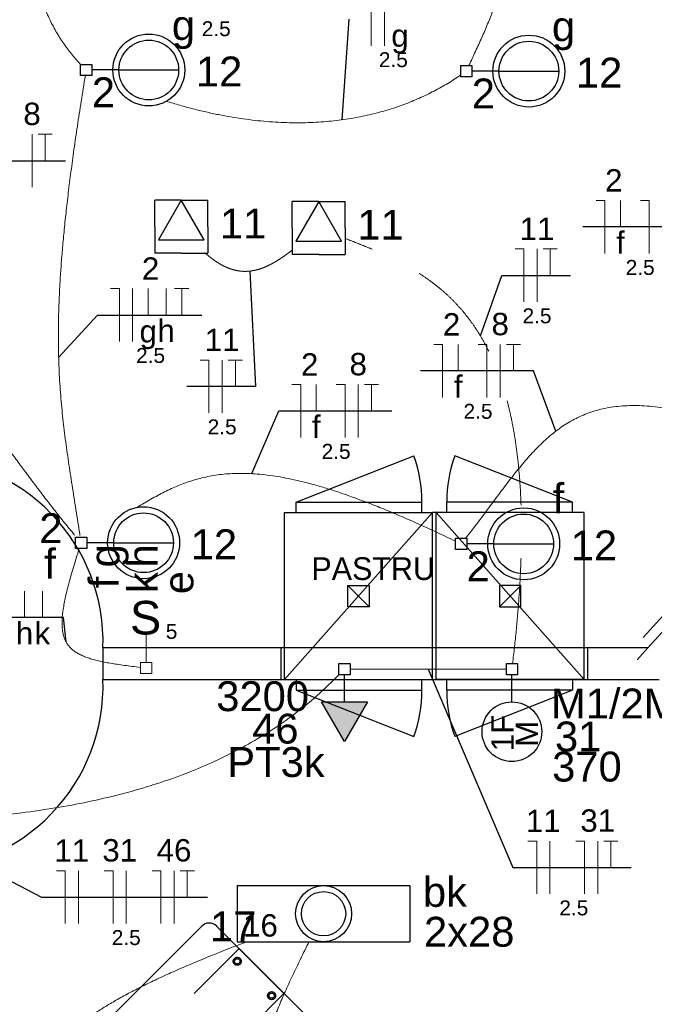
# Model space of a CAD drawing. Header units: millimetres. Extents: x 7 to 269, y 1 to 169.
# Tile 73 of 115: x 67 to 70, y 43 to 48. Entities that reach past the tile are written whole.
import ezdxf

# ---------------------------------------------------------------- set-up
doc = ezdxf.new("R2010")
doc.units = ezdxf.units.MM
doc.header["$MEASUREMENT"] = 0
doc.linetypes.add('Dashed', pattern=[0.75, 0.5, -0.25])
for name, color, linetype, lineweight in [('Eletroduto - Marco Polo', 6, 'Continuous', 9), ('Fiação - Marco Polo', 3, 'Continuous', 9), ('Interruptor - Marco Polo', 150, 'Continuous', 9), ('Layout - Marco Polo', 252, 'Continuous', 25), ('Linha de Chamada - Marco Polo', 1, 'Continuous', 25), ('Luminárias - Marco Polo', 5, 'Continuous', 25), ('Textos - Marco Polo', 143, 'Continuous', 25), ('Tomadas - Marco Polo', 150, 'Continuous', 25)]:
    doc.layers.add(name, color=color, linetype=linetype, lineweight=lineweight)
doc.layers.add('Parede - Marco Polo', color=7, linetype='Continuous')
doc.styles.add('Arial', font='arial.ttf')
doc.styles.add('CenturyGothic', font='GOTHIC.TTF')

msp = doc.modelspace()

# ---------------------------------------------------------------- hatches: boundary and pattern name
at = {"layer": 'Tomadas - Marco Polo', "linetype": 'Continuous'}
msp.add_hatch(color=256, dxfattribs=at).paths.add_polyline_path([(68.3891, 44.5977), (68.4973, 44.4102), (68.6056, 44.5977)])

# ---------------------------------------------------------------- linework, layer by layer
at = {"layer": 'Eletroduto - Marco Polo', "linetype": 'Continuous'}
for points in [[(67.2568, 48.8067), (67.2188, 48.7515), (67.1846, 48.6971), (67.1542, 48.6436), (67.1274, 48.5909), (67.104, 48.5392), (67.0839, 48.4884), (67.0671, 48.4385), (67.0532, 48.3896), (67.0423, 48.3418), (67.0342, 48.2949), (67.0287, 48.2491), (67.0258, 48.2044), (67.0252, 48.1608), (67.0268, 48.1183), (67.0306, 48.077), (67.0364, 48.0368), (67.044, 47.9979), (67.0533, 47.9602), (67.0642, 47.9237), (67.0765, 47.8885), (67.0901, 47.8546), (67.105, 47.8221), (67.1208, 47.7908), (67.1376, 47.761), (67.1551, 47.7326), (67.1733, 47.7056), (67.192, 47.68), (67.211, 47.6559), (67.2303, 47.6333), (67.2497, 47.6123)], [(69.0865, 48.8014), (69.1141, 48.7415), (69.139, 48.684), (69.1613, 48.6288), (69.181, 48.5756), (69.1983, 48.5246), (69.2131, 48.4754), (69.2257, 48.4281), (69.2361, 48.3825), (69.2444, 48.3386), (69.2506, 48.2962), (69.2549, 48.2551), (69.2573, 48.2154), (69.258, 48.1769), (69.257, 48.1395), (69.2545, 48.1031), (69.2504, 48.0676), (69.2449, 48.0329), (69.2382, 47.9989), (69.2301, 47.9655), (69.221, 47.9325), (69.2107, 47.9), (69.1996, 47.8677), (69.1875, 47.8355), (69.1746, 47.8035), (69.1611, 47.7714), (69.1469, 47.7391), (69.1322, 47.7067), (69.117, 47.6738), (69.1015, 47.6405), (69.0858, 47.6067)], [(67.2721, 47.5598), (67.2523, 47.4369), (67.2344, 47.3204), (67.2184, 47.2097), (67.2041, 47.1047), (67.1916, 47.005), (67.1806, 46.9103), (67.1713, 46.8205), (67.1634, 46.735), (67.157, 46.6537), (67.152, 46.5763), (67.1484, 46.5025), (67.1459, 46.4319), (67.1447, 46.3643), (67.1446, 46.2994), (67.1456, 46.2369), (67.1476, 46.1764), (67.1506, 46.1178), (67.1544, 46.0606), (67.1591, 46.0047), (67.1645, 45.9497), (67.1706, 45.8953), (67.1773, 45.8412), (67.1847, 45.7872), (67.1925, 45.7328), (67.2008, 45.6779), (67.2094, 45.6222), (67.2184, 45.5653), (67.2276, 45.5069), (67.237, 45.4468), (67.2466, 45.3847)], [(67.6549, 47.438), (67.7185, 47.419), (67.7808, 47.4022), (67.8419, 47.3873), (67.9019, 47.3745), (67.9606, 47.3637), (68.0181, 47.3547), (68.0744, 47.3475), (68.1295, 47.3421), (68.1834, 47.3385), (68.2362, 47.3365), (68.2877, 47.3361), (68.3381, 47.3373), (68.3873, 47.34), (68.4353, 47.3441), (68.4822, 47.3496), (68.5279, 47.3564), (68.5724, 47.3646), (68.6157, 47.3739), (68.658, 47.3844), (68.699, 47.396), (68.7389, 47.4087), (68.7777, 47.4224), (68.8153, 47.4371), (68.8518, 47.4526), (68.8871, 47.469), (68.9213, 47.4862), (68.9544, 47.5041), (68.9864, 47.5226), (69.0172, 47.5418), (69.0469, 47.5616)], [(65.7617, 46.8007), (65.8327, 46.7745), (65.9007, 46.7462), (65.9658, 46.7158), (66.0283, 46.6834), (66.0883, 46.6491), (66.1458, 46.6129), (66.2012, 46.575), (66.2545, 46.5354), (66.3059, 46.4941), (66.3555, 46.4513), (66.4035, 46.407), (66.4501, 46.3613), (66.4955, 46.3143), (66.5397, 46.266), (66.5829, 46.2166), (66.6253, 46.166), (66.6671, 46.1145), (66.7083, 46.062), (66.7492, 46.0087), (66.7899, 45.9545), (66.8306, 45.8997), (66.8714, 45.8442), (66.9125, 45.7882), (66.9541, 45.7316), (66.9962, 45.6747), (67.039, 45.6174), (67.0828, 45.5598), (67.1276, 45.5021), (67.1736, 45.4443), (67.221, 45.3864)], [(70.1031, 45.9681), (70.0462, 45.9802), (69.9921, 45.9892), (69.9408, 45.9951), (69.8919, 45.9982), (69.8455, 45.9985), (69.8013, 45.996), (69.7593, 45.9909), (69.7193, 45.9833), (69.6812, 45.9732), (69.6447, 45.9608), (69.6099, 45.9462), (69.5766, 45.9294), (69.5445, 45.9106), (69.5137, 45.8898), (69.4839, 45.8672), (69.455, 45.8429), (69.4269, 45.8168), (69.3994, 45.7892), (69.3725, 45.7602), (69.3459, 45.7298), (69.3196, 45.6981), (69.2934, 45.6652), (69.2671, 45.6312), (69.2406, 45.5963), (69.2139, 45.5605), (69.1867, 45.5239), (69.1589, 45.4866), (69.1305, 45.4487), (69.1011, 45.4103), (69.0708, 45.3715)], [(69.0222, 45.3575), (68.9334, 45.3995), (68.8487, 45.4382), (68.768, 45.4737), (68.6911, 45.506), (68.6178, 45.5352), (68.548, 45.5615), (68.4815, 45.5848), (68.4182, 45.6053), (68.358, 45.623), (68.3006, 45.6381), (68.2459, 45.6507), (68.1938, 45.6608), (68.1441, 45.6685), (68.0967, 45.6738), (68.0513, 45.677), (68.0079, 45.678), (67.9663, 45.677), (67.9263, 45.6741), (67.8878, 45.6692), (67.8506, 45.6626), (67.8146, 45.6543), (67.7796, 45.6444), (67.7454, 45.6329), (67.712, 45.62), (67.6791, 45.6058), (67.6465, 45.5903), (67.6143, 45.5736), (67.5821, 45.5558), (67.5498, 45.537), (67.5173, 45.5173)], [(67.2433, 45.323), (67.2288, 45.2769), (67.2157, 45.2337), (67.2039, 45.1932), (67.1934, 45.1552), (67.1844, 45.1198), (67.1768, 45.0867), (67.1708, 45.056), (67.1662, 45.0275), (67.1632, 45.0011), (67.1619, 44.9767), (67.1622, 44.9542), (67.1641, 44.9335), (67.1678, 44.9145), (67.1733, 44.8972), (67.1806, 44.8814), (67.1897, 44.867), (67.2007, 44.8539), (67.2136, 44.8421), (67.2285, 44.8314), (67.2454, 44.8218), (67.2643, 44.813), (67.2853, 44.8051), (67.3084, 44.798), (67.3336, 44.7915), (67.3611, 44.7855), (67.3907, 44.78), (67.4227, 44.7749), (67.457, 44.77), (67.4936, 44.7652), (67.5326, 44.7605)], [(68.5244, 44.7522), (68.5593, 44.7522), (68.5921, 44.7522), (68.6229, 44.7522), (68.6519, 44.7522), (68.6792, 44.7522), (68.7049, 44.7522), (68.7293, 44.7522), (68.7525, 44.7522), (68.7746, 44.7522), (68.7958, 44.7522), (68.8162, 44.7522), (68.836, 44.7522), (68.8554, 44.7522), (68.8744, 44.7522), (68.8933, 44.7522), (68.9123, 44.7522), (68.9313, 44.7522), (68.9507, 44.7522), (68.9705, 44.7522), (68.9909, 44.7522), (69.0121, 44.7522), (69.0342, 44.7522), (69.0574, 44.7522), (69.0818, 44.7522), (69.1075, 44.7522), (69.1348, 44.7522), (69.1638, 44.7522), (69.1946, 44.7522), (69.2274, 44.7522), (69.2623, 44.7522)], [(68.4712, 44.7248), (68.3699, 44.6284), (68.262, 44.5405), (68.1478, 44.4608), (68.0276, 44.3889), (67.9014, 44.3246), (67.7695, 44.2675), (67.6321, 44.2175), (67.4894, 44.174), (67.3416, 44.1369), (67.1889, 44.1059), (67.0314, 44.0806), (66.8695, 44.0607), (66.7032, 44.046), (66.5328, 44.036), (66.3585, 44.0306), (66.1804, 44.0294), (65.9989, 44.0321), (65.814, 44.0385), (65.626, 44.0481), (65.435, 44.0607), (65.2413, 44.076), (65.0452, 44.0937), (64.8466, 44.1135), (64.646, 44.135), (64.4434, 44.158), (64.2391, 44.1822), (64.0332, 44.2073), (63.826, 44.2329), (63.6177, 44.2587), (63.4085, 44.2845)], [(68.0344, 43.4626), (67.9388, 43.4256), (67.8488, 43.3895), (67.7642, 43.3542), (67.6848, 43.3197), (67.6106, 43.2857), (67.5413, 43.2521), (67.4767, 43.2189), (67.4168, 43.1858), (67.3614, 43.1528), (67.3102, 43.1198), (67.2631, 43.0865), (67.22, 43.0529), (67.1807, 43.0188), (67.145, 42.9842), (67.1129, 42.9488), (67.084, 42.9126), (67.0582, 42.8755), (67.0354, 42.8372), (67.0155, 42.7978), (66.9982, 42.7569), (66.9834, 42.7146), (66.9709, 42.6707), (66.9606, 42.6251), (66.9523, 42.5776), (66.9458, 42.5281), (66.941, 42.4765), (66.9377, 42.4226), (66.9358, 42.3664), (66.935, 42.3077), (66.9353, 42.2463)], [(68.3302, 43.4635), (68.2891, 43.3807), (68.2513, 43.3017), (68.2168, 43.2263), (68.1857, 43.154), (68.1577, 43.0847), (68.1329, 43.0181), (68.1113, 42.9538), (68.0926, 42.8917), (68.077, 42.8315), (68.0643, 42.7729), (68.0545, 42.7156), (68.0476, 42.6594), (68.0434, 42.6039), (68.0419, 42.549), (68.0431, 42.4943), (68.0469, 42.4395), (68.0533, 42.3845), (68.0622, 42.3289), (68.0735, 42.2725), (68.0872, 42.2149), (68.1032, 42.156), (68.1215, 42.0954), (68.1421, 42.033), (68.1648, 41.9683), (68.1896, 41.9011), (68.2165, 41.8312), (68.2453, 41.7583), (68.2761, 41.6822), (68.3089, 41.6025), (68.3434, 41.5189)]]:
    msp.add_spline(points, degree=3, dxfattribs=at)
at = {"layer": 'Eletroduto - Marco Polo', "linetype": 'Dashed'}
for points in [[(69.2926, 44.7789), (69.3096, 44.9352), (69.3221, 45.0825), (69.3302, 45.2212), (69.3341, 45.3515), (69.3339, 45.4737), (69.3299, 45.5882), (69.3221, 45.6952), (69.3108, 45.795), (69.2961, 45.888), (69.2782, 45.9744), (69.2572, 46.0546), (69.2333, 46.1288), (69.2068, 46.1973), (69.1776, 46.2605), (69.1461, 46.3186), (69.1124, 46.372), (69.0767, 46.4209), (69.039, 46.4657), (68.9997, 46.5066), (68.9588, 46.544), (68.9165, 46.5781), (68.873, 46.6093), (68.8285, 46.6378), (68.783, 46.664), (68.7369, 46.6882), (68.6902, 46.7106), (68.6432, 46.7316), (68.5959, 46.7514), (68.5486, 46.7704), (68.5014, 46.7889)], [(67.8394, 46.7196), (67.8548, 46.7064), (67.8699, 46.6944), (67.8847, 46.6836), (67.8994, 46.6739), (67.9139, 46.6653), (67.9282, 46.6578), (67.9423, 46.6513), (67.9562, 46.6459), (67.9701, 46.6415), (67.9837, 46.6381), (67.9973, 46.6356), (68.0108, 46.634), (68.0242, 46.6333), (68.0375, 46.6336), (68.0507, 46.6346), (68.0639, 46.6365), (68.077, 46.6392), (68.0902, 46.6426), (68.1033, 46.6468), (68.1164, 46.6517), (68.1296, 46.6573), (68.1428, 46.6635), (68.156, 46.6704), (68.1693, 46.6779), (68.1827, 46.686), (68.1961, 46.6947), (68.2097, 46.7039), (68.2233, 46.7136), (68.2371, 46.7238), (68.2511, 46.7344)]]:
    msp.add_spline(points, degree=3, dxfattribs=at)
at = {"layer": 'Fiação - Marco Polo'}
for p, q in [((68.6237, 47.7004), (68.6237, 47.9504)), ((68.6862, 47.7004), (68.6862, 47.9504)), ((67.0198, 47.0317), (67.0198, 47.2817)), ((67.049, 47.2817), (67.1157, 47.2817)), ((67.0823, 47.1567), (67.0823, 47.2817)), ((69.6872, 46.9682), (69.7289, 46.9682)), ((69.7289, 46.7182), (69.7289, 46.9682)), ((69.8025, 46.8432), (69.8025, 46.9682)), ((69.897, 46.9682), (69.9386, 46.9682)), ((69.9386, 46.7182), (69.9386, 46.9682)), ((69.304, 46.7393), (69.3457, 46.7393)), ((69.3457, 46.4893), (69.3457, 46.7393)), ((69.4082, 46.4893), (69.4082, 46.7393)), ((69.4373, 46.7393), (69.504, 46.7393)), ((69.4707, 46.6143), (69.4707, 46.7393)), ((67.3915, 46.5517), (67.4333, 46.5517)), ((67.4333, 46.3017), (67.4333, 46.5517)), ((67.4958, 46.3017), (67.4958, 46.5517)), ((67.5694, 46.4267), (67.5694, 46.5517)), ((67.654, 46.4267), (67.654, 46.5517)), ((67.6944, 46.5517), (67.761, 46.5517)), ((67.7277, 46.4267), (67.7277, 46.5517)), ((68.9199, 46.2875), (68.9616, 46.2875)), ((68.9616, 46.0375), (68.9616, 46.2875)), ((69.0352, 46.1625), (69.0352, 46.2875)), ((69.1296, 46.2875), (69.1713, 46.2875)), ((69.1713, 46.0375), (69.1713, 46.2875)), ((69.2338, 46.0375), (69.2338, 46.2875)), ((69.263, 46.2875), (69.3296, 46.2875)), ((69.2963, 46.1625), (69.2963, 46.2875)), ((67.8148, 46.2138), (67.8564, 46.2138)), ((67.8564, 45.9638), (67.8564, 46.2138)), ((67.9189, 45.9638), (67.9189, 46.2138)), ((67.9481, 46.2138), (68.0147, 46.2138)), ((67.9814, 46.0888), (67.9814, 46.2138)), ((68.2488, 46.098), (68.2904, 46.098)), ((68.2904, 45.848), (68.2904, 46.098)), ((68.364, 45.973), (68.364, 46.098)), ((68.4584, 46.098), (68.5001, 46.098)), ((68.5001, 45.848), (68.5001, 46.098)), ((68.5626, 45.848), (68.5626, 46.098)), ((68.5918, 46.098), (68.6585, 46.098)), ((68.6251, 45.973), (68.6251, 46.098)), ((66.9843, 44.9958), (66.9843, 45.1208)), ((67.069, 44.9958), (67.069, 45.1208)), ((69.3647, 43.9391), (69.4064, 43.9391)), ((69.4064, 43.6891), (69.4064, 43.9391)), ((69.4689, 43.6891), (69.4689, 43.9391)), ((69.5909, 43.9391), (69.6325, 43.9391)), ((69.6325, 43.6891), (69.6325, 43.9391)), ((69.695, 43.6891), (69.695, 43.9391)), ((69.7242, 43.9391), (69.7909, 43.9391)), ((69.7575, 43.8141), (69.7575, 43.9391)), ((67.1353, 43.7986), (67.177, 43.7986)), ((67.177, 43.5486), (67.177, 43.7986)), ((67.2395, 43.5486), (67.2395, 43.7986)), ((67.3614, 43.7986), (67.4031, 43.7986)), ((67.4031, 43.5486), (67.4031, 43.7986)), ((67.4656, 43.5486), (67.4656, 43.7986)), ((67.5875, 43.7986), (67.6292, 43.7986)), ((67.6292, 43.5486), (67.6292, 43.7986)), ((67.6917, 43.5486), (67.6917, 43.7986)), ((67.7209, 43.7986), (67.7875, 43.7986)), ((67.7542, 43.6736), (67.7542, 43.7986))]:
    msp.add_line(p, q, dxfattribs=at)
at = {"layer": 'Interruptor - Marco Polo'}
for p, q in [((67.5596, 44.9124), (67.5596, 44.7839)), ((67.5331, 44.7839), (67.5862, 44.7839)), ((67.5331, 44.7309), (67.5331, 44.7839)), ((67.5862, 44.7839), (67.5862, 44.7309)), ((67.5862, 44.7309), (67.5331, 44.7309))]:
    msp.add_line(p, q, dxfattribs=at)
at = {"layer": 'Layout - Marco Polo', "linetype": 'Continuous'}
for p, q in [((68.2689, 45.5423), (68.8259, 45.7608)), ((69.5759, 45.5423), (69.0189, 45.7608)), ((68.2689, 44.6523), (68.8259, 44.4338)), ((69.5759, 44.6523), (69.0189, 44.4338))]:
    msp.add_line(p, q, dxfattribs=at)
at = {"layer": 'Layout - Marco Polo'}
for p, q in [((68.2689, 45.4923), (68.2689, 45.5423)), ((68.2689, 45.5423), (68.8638, 45.5423)), ((68.8638, 45.4923), (68.8638, 45.5423)), ((68.9809, 45.4923), (68.9809, 45.5423)), ((69.5759, 45.5423), (68.9809, 45.5423)), ((69.5759, 45.4923), (69.5759, 45.5423)), ((68.9138, 45.4923), (68.2138, 44.7023)), ((68.2138, 45.4923), (68.9138, 45.4923)), ((68.2138, 44.7023), (68.2138, 45.4923)), ((68.9308, 45.4923), (68.9138, 45.4923)), ((68.9138, 44.7023), (68.9138, 45.4923)), ((68.9308, 44.7023), (68.9308, 45.4923)), ((68.9308, 45.4923), (69.6308, 44.7023)), ((69.6308, 45.4923), (68.9308, 45.4923)), ((69.6308, 44.7023), (69.6308, 45.4923)), ((68.6138, 45.0473), (68.5138, 45.1473)), ((69.2309, 45.0473), (69.3308, 45.1473)), ((68.8638, 44.6523), (68.8638, 44.7023)), ((68.9809, 44.6523), (68.9809, 44.7023)), ((69.5759, 44.7023), (69.5759, 44.6523)), ((68.2689, 44.6523), (68.8638, 44.6523)), ((69.5759, 44.6523), (68.9809, 44.6523)), ((66.6204, 42.3343), (67.8224, 43.5368)), ((67.8928, 43.5368), (68.3174, 43.1123))]:
    msp.add_line(p, q, dxfattribs=at)
for points in [[(68.5138, 45.1473), (68.6138, 45.1473), (68.6138, 45.0473), (68.5138, 45.0473), (68.5138, 45.1473)], [(69.3308, 45.1473), (69.2309, 45.1473), (69.2309, 45.0473), (69.3308, 45.0473), (69.3308, 45.1473)]]:
    msp.add_lwpolyline(points, close=True, dxfattribs=at)
at = {"layer": 'Layout - Marco Polo', "linetype": 'Dashed'}
msp.add_lwpolyline([(66.9383, 41.9458), (66.7263, 42.1578), (67.9989, 43.4303), (68.2113, 43.2183), (66.9383, 41.9458)], dxfattribs=at)
for centre, radius in [((67.9904, 43.3703), 0.019), ((67.9904, 43.3703), 0.0125), ((68.1529, 43.2078), 0.019), ((68.1529, 43.2078), 0.0125)]:
    msp.add_circle(centre, radius, dxfattribs=at)
at = {"layer": 'Layout - Marco Polo'}
for centre, radius, start, end in [((66.4853, 44.8818), 0.8705, 358.058, 90), ((66.4853, 44.6728), 0.8705, 270, 1.942), ((67.8578, 43.5013), 0.05, 45, 135)]:
    msp.add_arc(centre, radius, start, end, dxfattribs=at)
at = {"layer": 'Layout - Marco Polo', "linetype": 'Continuous'}
for centre, start, end in [((68.2189, 45.5423), 0, 19.8), ((69.6258, 45.5423), 160.2, 180), ((68.2189, 44.6523), 340.2, 0), ((69.6258, 44.6523), 180, 199.8)]:
    msp.add_arc(centre, 0.645, start, end, dxfattribs=at)
at = {"layer": 'Linha de Chamada - Marco Polo'}
for p, q in [((68.4869, 47.3503), (68.5195, 47.8254)), ((66.3282, 47.1567), (67.1782, 47.1567)), ((70.1594, 46.8432), (69.6247, 46.8432)), ((68.0507, 46.6347), (68.0772, 46.0888)), ((69.1405, 46.3282), (69.2415, 46.6143)), ((69.2415, 46.6143), (69.5665, 46.6143)), ((67.1459, 46.2264), (67.329, 46.4267)), ((67.329, 46.4267), (67.8235, 46.4267)), ((69.3921, 46.1625), (68.8574, 46.1625)), ((69.4962, 45.8768), (69.3921, 46.1625)), ((68.0772, 46.0888), (67.7523, 46.0888)), ((68.0597, 45.6766), (68.1863, 45.973)), ((68.1863, 45.973), (68.721, 45.973)), ((67.1682, 44.9958), (66.469, 44.9958)), ((67.181, 44.8806), (67.1682, 44.9958)), ((68.8933, 44.7522), (69.2938, 43.8141)), ((66.3821, 44.0311), (67.0644, 43.6736)), ((69.2938, 43.8141), (69.8534, 43.8141)), ((67.0644, 43.6736), (67.85, 43.6736))]:
    msp.add_line(p, q, dxfattribs=at)
at = {"layer": 'Luminárias - Marco Polo'}
for p, q in [((67.2498, 47.6123), (67.3029, 47.6123)), ((67.2498, 47.5592), (67.2498, 47.6123)), ((67.3029, 47.6123), (67.3029, 47.5592)), ((69.0472, 47.607), (69.1001, 47.607)), ((69.0472, 47.554), (69.0472, 47.607)), ((69.1001, 47.607), (69.1001, 47.554)), ((67.3029, 47.5592), (67.2498, 47.5592)), ((67.4308, 47.5857), (67.3029, 47.5857)), ((67.4308, 47.5857), (67.7133, 47.5857)), ((69.1001, 47.554), (69.0472, 47.554)), ((69.2281, 47.5804), (69.1001, 47.5804)), ((69.2281, 47.5804), (69.5106, 47.5804)), ((67.2253, 45.3763), (67.2784, 45.3763)), ((67.2253, 45.3233), (67.2253, 45.3763)), ((67.2784, 45.3763), (67.2784, 45.3233)), ((69.0226, 45.371), (69.0756, 45.371)), ((69.0226, 45.318), (69.0226, 45.371)), ((69.0756, 45.371), (69.0756, 45.318)), ((67.2784, 45.3233), (67.2253, 45.3233)), ((67.4064, 45.3498), (67.2784, 45.3498)), ((67.4064, 45.3498), (67.6889, 45.3498)), ((69.0756, 45.318), (69.0226, 45.318)), ((69.2036, 45.3445), (69.0756, 45.3445)), ((69.2036, 45.3445), (69.4861, 45.3445)), ((67.9907, 43.7281), (68.8066, 43.7281)), ((67.9907, 43.7281), (67.9907, 43.4631)), ((68.8066, 43.7281), (68.8066, 43.4631)), ((67.9907, 43.4631), (68.8066, 43.4631))]:
    msp.add_line(p, q, dxfattribs=at)
for centre, radius in [((67.5721, 47.5857), 0.17), ((69.3694, 47.5804), 0.17), ((67.5721, 47.5857), 0.1412), ((69.3694, 47.5804), 0.1412), ((67.5476, 45.3498), 0.17), ((69.3449, 45.3445), 0.17), ((67.5476, 45.3498), 0.1412), ((69.3449, 45.3445), 0.1412), ((68.3987, 43.5956), 0.1325), ((68.3987, 43.5956), 0.1046)]:
    msp.add_circle(centre, radius, dxfattribs=at)
at = {"layer": 'Parede - Marco Polo'}
for p, q in [((73.3379, 48.6888), (69.9099, 44.9023)), ((69.9318, 44.8523), (70.2203, 45.1713)), ((68.1974, 44.8523), (67.3554, 44.8523)), ((67.3554, 44.8523), (67.3554, 44.7023)), ((68.1974, 44.7023), (68.1974, 44.8523)), ((69.6474, 44.8523), (68.1974, 44.8523)), ((69.9313, 44.8523), (69.6474, 44.8523)), ((69.6474, 44.8523), (69.6474, 44.7023)), ((69.8813, 44.7968), (69.9318, 44.8523)), ((69.9318, 44.8523), (69.8813, 44.7968)), ((67.3554, 44.7023), (68.1974, 44.7023)), ((68.1974, 44.7023), (69.6474, 44.7023)), ((68.2138, 44.7023), (68.9138, 44.7023)), ((68.2689, 44.7023), (68.2689, 44.6523)), ((69.6308, 44.7023), (68.9308, 44.7023)), ((69.6474, 44.7023), (69.9853, 44.7023))]:
    msp.add_line(p, q, dxfattribs=at)
at = {"layer": 'Tomadas - Marco Polo'}
for p, q in [((67.7259, 46.9697), (67.6009, 46.9697)), ((67.6009, 46.8447), (67.6009, 46.9697)), ((67.7259, 46.9697), (67.6176, 46.7822)), ((67.8342, 46.7822), (67.7259, 46.9697)), ((67.7259, 46.9697), (67.8509, 46.9697)), ((67.8509, 46.8447), (67.8509, 46.9697)), ((68.3758, 46.9635), (68.2508, 46.9635)), ((68.2508, 46.8385), (68.2508, 46.9635)), ((68.3758, 46.9635), (68.2675, 46.776)), ((68.4841, 46.776), (68.3758, 46.9635)), ((68.3758, 46.9635), (68.5008, 46.9635)), ((68.5008, 46.8385), (68.5008, 46.9635)), ((67.6009, 46.8447), (67.6009, 46.7197)), ((67.8509, 46.8447), (67.8509, 46.7197)), ((68.2508, 46.8385), (68.2508, 46.7135)), ((68.5008, 46.8385), (68.5008, 46.7135)), ((67.6176, 46.7822), (67.8342, 46.7822)), ((68.2675, 46.776), (68.4841, 46.776)), ((67.7259, 46.7197), (67.6009, 46.7197)), ((67.7259, 46.7197), (67.8509, 46.7197)), ((68.3758, 46.7135), (68.2508, 46.7135)), ((68.3758, 46.7135), (68.5008, 46.7135)), ((68.4708, 44.7788), (68.5238, 44.7788)), ((68.4708, 44.7258), (68.4708, 44.7788)), ((68.5238, 44.7788), (68.5238, 44.7258)), ((69.2629, 44.7788), (69.3158, 44.7788)), ((69.2629, 44.7258), (69.2629, 44.7788)), ((69.3158, 44.7788), (69.3158, 44.7258)), ((68.5238, 44.7258), (68.4708, 44.7258)), ((68.4973, 44.5977), (68.4973, 44.7258)), ((69.3158, 44.7258), (69.2629, 44.7258)), ((69.2893, 44.5973), (69.2893, 44.7258)), ((68.4973, 44.4102), (68.3891, 44.5977)), ((68.3891, 44.5977), (68.6056, 44.5977)), ((68.6056, 44.5977), (68.4973, 44.4102))]:
    msp.add_line(p, q, dxfattribs=at)
msp.add_circle((69.2893, 44.4562), 0.1412, dxfattribs=at)

# ---------------------------------------------------------------- texts
at = {"layer": 'Fiação - Marco Polo', "attachment_point": 8, "line_spacing_factor": 0.798, "style": 'Arial'}
for s, insert, char_height, width in [('2.5', (67.891, 47.7447), 0.0706, 0.25416), ('g', (68.76, 47.6634), 0.1059, 0.12708), ('2.5', (68.7285, 47.5982), 0.0706, 0.25416), ('8', (67.02, 47.3238), 0.1059, 0.12708), ('2', (69.771, 47.0108), 0.1059, 0.12708), ('11', (69.408, 46.7818), 0.1059, 0.25416), ('f', (69.8025, 46.7163), 0.1059, 0.12708), ('2', (67.5805, 46.5938), 0.1059, 0.12708), ('2.5', (69.896, 46.6157), 0.0706, 0.25416), ('2.5', (69.408, 46.3867), 0.0706, 0.25416), ('h', (67.654, 46.2998), 0.1059, 0.12708), ('2', (69.004, 46.3298), 0.1059, 0.12708), ('8', (69.234, 46.3298), 0.1059, 0.12708), ('11', (67.919, 46.2563), 0.1059, 0.25416), ('g', (67.5695, 46.2649), 0.1059, 0.12708), ('2.5', (67.5805, 46.1992), 0.0706, 0.25416), ('2', (68.333, 46.1403), 0.1059, 0.12708), ('8', (68.5625, 46.1403), 0.1059, 0.12708), ('f', (69.035, 46.0353), 0.1059, 0.12708), ('2.5', (69.129, 45.9352), 0.0706, 0.25416), ('f', (68.364, 45.8458), 0.1059, 0.12708), ('2.5', (67.919, 45.8617), 0.0706, 0.25416), ('2.5', (68.458, 45.7457), 0.0706, 0.25416), ('h', (66.9845, 44.8688), 0.1059, 0.12708), ('k', (67.069, 44.8688), 0.1059, 0.12708), ('11', (69.4375, 43.9813), 0.1059, 0.25416), ('31', (69.695, 43.9813), 0.1059, 0.25416), ('11', (67.208, 43.8408), 0.1059, 0.25416), ('31', (67.4345, 43.8408), 0.1059, 0.25416), ('46', (67.6915, 43.8408), 0.1059, 0.25416), ('2.5', (69.582, 43.5867), 0.0706, 0.25416), ('2.5', (67.4655, 43.4462), 0.0706, 0.25416)]:
    msp.add_mtext(s, dxfattribs=dict(at, insert=insert, char_height=char_height, width=width))
at = {"layer": 'Interruptor - Marco Polo', "attachment_point": 7, "line_spacing_factor": 0.798, "style": 'Arial'}
for s, insert, char_height, width in [('S', (67.483, 44.9138), 0.1588, 0.19062), ('5', (67.6525, 44.8942), 0.0706, 0.08472)]:
    msp.add_mtext(s, dxfattribs=dict(at, insert=insert, char_height=char_height, width=width))
at = {"layer": 'Luminárias - Marco Polo', "insert": (68.018, 43.4858), "char_height": 0.1059, "width": 0.25416, "attachment_point": 7, "line_spacing_factor": 0.798, "style": 'Arial'}
msp.add_mtext('16', dxfattribs=at)
at = {"layer": 'Textos - Marco Polo', "line_spacing_factor": 0.798}
for s, insert, char_height, width, attachment_point, style in [('g', (67.736, 47.6844), 0.1412, 0.16944, 8, 'Arial'), ('g', (69.5335, 47.6789), 0.1412, 0.16944, 8, 'Arial'), ('12', (67.9045, 47.508), 0.1412, 0.33888, 8, 'Arial'), ('12', (69.7015, 47.5025), 0.1412, 0.33888, 8, 'Arial'), ('2', (67.3575, 47.4095), 0.1412, 0.16944, 8, 'Arial'), ('2', (69.1545, 47.404), 0.1412, 0.16944, 8, 'Arial'), ('11', (68.018, 46.789), 0.1412, 0.33888, 8, 'Arial'), ('11', (68.668, 46.783), 0.1412, 0.33888, 8, 'Arial'), ('f', (69.509, 45.4895), 0.1412, 0.16944, 8, 'Arial'), ('2', (67.109, 45.348), 0.1412, 0.16944, 8, 'Arial'), ('12', (67.88, 45.272), 0.1412, 0.33888, 8, 'Arial'), ('12', (69.677, 45.2665), 0.1412, 0.33888, 8, 'Arial'), ('f', (67.105, 45.18), 0.1412, 0.16944, 8, 'Arial'), ('PASTRU', (68.341, 45.1721), 0.10778, 0.776041, 7, 'CenturyGothic'), ('2', (69.13, 45.168), 0.1412, 0.16944, 8, 'Arial'), ('3200', (68.1105, 44.5515), 0.1412, 0.67776, 8, 'Arial'), ('M1/2M', (69.7755, 44.517), 0.1412, 0.8472, 8, 'Arial'), ('46', (68.1705, 44.398), 0.1412, 0.33888, 8, 'Arial'), ('31', (69.6025, 44.361), 0.1412, 0.33888, 8, 'Arial'), ('PT3k', (68.1735, 44.24), 0.1412, 0.67776, 8, 'Arial'), ('370', (69.644, 44.2185), 0.1412, 0.50832, 8, 'Arial'), ('bk', (68.8685, 43.626), 0.1412, 0.33888, 7, 'Arial'), ('17', (67.8615, 43.465), 0.1412, 0.33888, 7, 'Arial'), ('2x28', (68.8735, 43.4375), 0.1412, 0.67776, 7, 'Arial')]:
    msp.add_mtext(s, dxfattribs=dict(at, insert=insert, char_height=char_height, width=width, attachment_point=attachment_point, style=style))
at = {"layer": 'Textos - Marco Polo', "char_height": 0.1412, "width": 0.16944, "attachment_point": 8, "rotation": 90.0002, "line_spacing_factor": 0.798, "style": 'Arial'}
for s, insert in [('g', (67.477, 45.2879)), ('h', (67.6134, 45.2879)), ('f', (67.4304, 45.1614)), ('k', (67.6134, 45.1614)), ('e', (67.7849, 45.1614))]:
    msp.add_mtext(s, dxfattribs=dict(at, insert=insert))
at = {"layer": 'Tomadas - Marco Polo', "char_height": 0.1059, "attachment_point": 9, "rotation": 90.0002, "line_spacing_factor": 0.798, "style": 'Arial'}
for s, insert, width in [('1F', (69.2976, 44.5364), 0.25416), ('M', (69.4131, 44.5079), 0.12708)]:
    msp.add_mtext(s, dxfattribs=dict(at, insert=insert, width=width))

doc.saveas('drawing.dxf')
